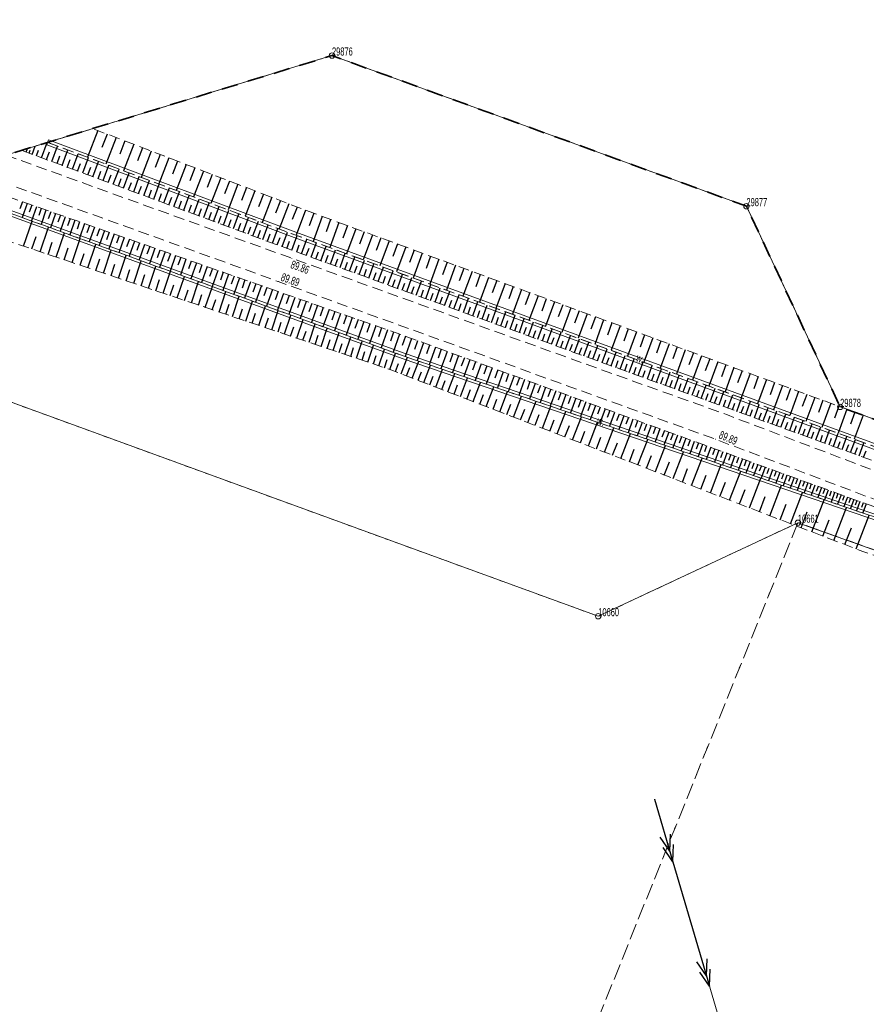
# Model space of a CAD drawing. Header units: metres. Extents: x 6524698 to 6533081, y 5883213 to 5896811.
# Tile 97 of 131: x 6526819 to 6526898, y 5894335 to 5894426. Entities that reach past the tile are written whole.
import ezdxf

# ---------------------------------------------------------------- set-up
doc = ezdxf.new("R2010")
doc.units = ezdxf.units.M
for name, pattern in [('mapa zasadnicza$0$1.0_0.5', [1.5, 1, -0.5]), ('mapa zasadnicza$0$1.5_1.0', [2.5, 1.5, -1]), ('mapa zasadnicza$0$219-500', [0]), ('mapa zasadnicza$0$egkk-500', [2, 1.5, -0.5]), ('mapa zasadnicza$0$egug-500', [1, 0.5, -0.5]), ('mapa zasadnicza$0$suep_sn_500', [0])]:
    doc.linetypes.add(name, pattern=pattern)
for name, color, linetype in [('mapa zasadnicza$0$000 Inne (niezydentyfikowane)', 7, 'Continuous'), ('mapa zasadnicza$0$202-punkt graniczny', 7, 'Continuous'), ('mapa zasadnicza$0$202-punkt graniczny-Atr103', 7, 'Continuous'), ('mapa zasadnicza$0$216-obręb ewidencyjny', 7, 'Continuous'), ('mapa zasadnicza$0$217-kontur klasyfikacyjny', 7, 'Continuous'), ('mapa zasadnicza$0$218-kontur użytku gruntowego', 7, 'Continuous'), ('mapa zasadnicza$0$219-działka ewidencyjna', 7, 'Continuous'), ('mapa zasadnicza$0$chodnik', 7, 'Continuous'), ('mapa zasadnicza$0$pikieta sztuczna', 7, 'Continuous'), ('mapa zasadnicza$0$pikieta sztuczna-Atr2', 7, 'Continuous'), ('mapa zasadnicza$0$przewód elektroenergetyczny średniego napięcia', 7, 'Continuous'), ('mapa zasadnicza$0$rów przydrożny (linia)', 7, 'Continuous'), ('mapa zasadnicza$0$rów przydrożny (linia)-Atr17', 7, 'Continuous'), ('mapa zasadnicza$0$skarpa nieumocniona', 7, 'Continuous')]:
    doc.layers.add(name, color=color, linetype=linetype)
doc.styles.add('mapa zasadnicza$0$STANDARD', font='Working1250', dxfattribs={"width": 0.75})

# ---------------------------------------------------------------- blocks, each defined once
blk = doc.blocks.new('mapa zasadnicza$0$202')
at = {"color": 0, "linetype": 'Continuous', "lineweight": 0}
blk.add_circle((0, 0), 0.25, dxfattribs=at)
blk = doc.blocks.new('mapa zasadnicza$0$PW01')
at = {"linetype": 'Continuous', "lineweight": 13}
h = blk.add_hatch(color=0, dxfattribs=at)
edge = h.paths.add_edge_path()
edge.add_arc((0, 0), 0.045, 0, 360)
blk = doc.blocks.new('mapa zasadnicza$0$SUEP2')
at = {"color": 0, "linetype": 'Continuous'}
for p, q in [((0, 0), (6.027, 0)), ((5.027, 0), (3.527, 0.5)), ((5.027, 0), (3.527, -0.5)), ((6.027, 0), (4.527, 0.5)), ((6.027, 0), (4.527, -0.5)), ((6.027, 0), (18.027, 0)), ((17.027, 0), (15.527, 0.5)), ((17.027, 0), (15.527, -0.5)), ((18.027, 0), (16.527, 0.5)), ((18.027, 0), (16.527, -0.5))]:
    blk.add_line(p, q, dxfattribs=at)

msp = doc.modelspace()

# ---------------------------------------------------------------- linework, layer by layer
at = {"layer": 'mapa zasadnicza$0$000 Inne (niezydentyfikowane)', "color": 7, "linetype": 'Continuous', "lineweight": 25, "flags": 128}
for points in [[(6526826.62, 5894416.24), (6526825.67, 5894413.77)], [(6526827.47, 5894415.91), (6526826.99, 5894414.68)], [(6526821.42, 5894413.72), (6526821.94, 5894415.14)], [(6526828.3, 5894415.6), (6526827.35, 5894413.14)], [(6526829.12, 5894415.28), (6526828.65, 5894414.06)], [(6526829.94, 5894414.97), (6526829, 5894412.52)], [(6526819.7, 5894414.36), (6526819.72, 5894414.41)], [(6526819.99, 5894414.25), (6526820.11, 5894414.58)], [(6526820.28, 5894414.15), (6526820.38, 5894414.42)], [(6526820.56, 5894414.04), (6526820.84, 5894414.8)], [(6526820.94, 5894413.9), (6526821.14, 5894414.43)], [(6526821.89, 5894413.55), (6526822.16, 5894414.27)], [(6526822.37, 5894413.37), (6526822.9, 5894414.8)], [(6526823.33, 5894413.02), (6526823.85, 5894414.45)], [(6526824.28, 5894412.67), (6526824.8, 5894414.09)], [(6526830.75, 5894414.65), (6526830.28, 5894413.44)], [(6526831.56, 5894414.34), (6526830.63, 5894411.91)], [(6526832.37, 5894414.03), (6526831.91, 5894412.82)], [(6526822.85, 5894413.19), (6526823.11, 5894413.91)], [(6526823.8, 5894412.84), (6526824.07, 5894413.56)], [(6526824.75, 5894412.49), (6526825.01, 5894413.2)], [(6526825.23, 5894412.32), (6526825.75, 5894413.74)], [(6526826.17, 5894411.97), (6526826.69, 5894413.39)], [(6526833.18, 5894413.72), (6526832.25, 5894411.31)], [(6526833.99, 5894413.41), (6526833.52, 5894412.21)], [(6526834.79, 5894413.1), (6526833.87, 5894410.7)], [(6526825.7, 5894412.14), (6526825.96, 5894412.85)], [(6526826.64, 5894411.79), (6526826.9, 5894412.5)], [(6526827.11, 5894411.62), (6526827.64, 5894413.03)], [(6526827.58, 5894411.45), (6526827.85, 5894412.15)], [(6526828.05, 5894411.27), (6526828.58, 5894412.68)], [(6526828.99, 5894410.93), (6526829.51, 5894412.33)], [(6526835.59, 5894412.79), (6526835.13, 5894411.6)], [(6526836.39, 5894412.49), (6526835.47, 5894410.1)], [(6526837.19, 5894412.18), (6526836.73, 5894410.99)], [(6526828.52, 5894411.1), (6526828.78, 5894411.8)], [(6526829.46, 5894410.75), (6526829.72, 5894411.45)], [(6526829.93, 5894410.58), (6526830.45, 5894411.98)], [(6526830.86, 5894410.24), (6526831.38, 5894411.63)], [(6526831.79, 5894409.89), (6526832.3, 5894411.29)], [(6526837.98, 5894411.88), (6526837.07, 5894409.5)], [(6526838.77, 5894411.57), (6526838.32, 5894410.39)], [(6526839.56, 5894411.27), (6526838.66, 5894408.91)], [(6526830.39, 5894410.41), (6526830.65, 5894411.11)], [(6526831.32, 5894410.06), (6526831.58, 5894410.76)], [(6526832.25, 5894409.72), (6526832.51, 5894410.42)], [(6526832.72, 5894409.55), (6526833.23, 5894410.94)], [(6526833.64, 5894409.21), (6526834.15, 5894410.59)], [(6526840.35, 5894410.97), (6526839.9, 5894409.79)], [(6526841.13, 5894410.67), (6526840.23, 5894408.32)], [(6526841.92, 5894410.37), (6526841.47, 5894409.2)], [(6526819.65, 5894409.66), (6526819.42, 5894409.01)], [(6526820.09, 5894409.51), (6526819.63, 5894408.2)], [(6526833.18, 5894409.38), (6526833.44, 5894410.07)], [(6526834.1, 5894409.04), (6526834.36, 5894409.73)], [(6526834.56, 5894408.87), (6526835.07, 5894410.25)], [(6526835.48, 5894408.53), (6526835.99, 5894409.91)], [(6526836.4, 5894408.19), (6526836.91, 5894409.56)], [(6526842.7, 5894410.07), (6526841.8, 5894407.73)], [(6526843.48, 5894409.77), (6526843.03, 5894408.6)], [(6526844.25, 5894409.47), (6526843.36, 5894407.15)], [(6526820.52, 5894409.35), (6526820.29, 5894408.7)], [(6526820.95, 5894409.2), (6526820.49, 5894407.89)], [(6526821.39, 5894409.05), (6526821.16, 5894408.39)], [(6526821.83, 5894408.89), (6526821.37, 5894407.57)], [(6526822.27, 5894408.74), (6526822.04, 5894408.07)], [(6526822.71, 5894408.58), (6526822.24, 5894407.25)], [(6526835.02, 5894408.7), (6526835.28, 5894409.39)], [(6526835.94, 5894408.36), (6526836.2, 5894409.05)], [(6526836.86, 5894408.02), (6526837.11, 5894408.71)], [(6526837.32, 5894407.85), (6526837.82, 5894409.22)], [(6526838.23, 5894407.51), (6526838.73, 5894408.88)], [(6526839.14, 5894407.18), (6526839.64, 5894408.54)], [(6526845.03, 5894409.17), (6526844.58, 5894408.02)], [(6526845.8, 5894408.88), (6526844.95, 5894406.56)], [(6526846.57, 5894408.6), (6526846.15, 5894407.43)], [(6526819.76, 5894405.56), (6526820.54, 5894407.87)], [(6526823.16, 5894408.43), (6526822.92, 5894407.76)], [(6526823.6, 5894408.27), (6526823.13, 5894406.93)], [(6526824.05, 5894408.11), (6526823.81, 5894407.44)], [(6526824.49, 5894407.96), (6526824.02, 5894406.61)], [(6526824.94, 5894407.8), (6526824.71, 5894407.12)], [(6526825.4, 5894407.64), (6526824.92, 5894406.28)], [(6526837.77, 5894407.68), (6526838.02, 5894408.37)], [(6526838.68, 5894407.35), (6526838.93, 5894408.03)], [(6526839.59, 5894407.01), (6526839.84, 5894407.69)], [(6526840.04, 5894406.84), (6526840.55, 5894408.2)], [(6526840.95, 5894406.51), (6526841.45, 5894407.87)], [(6526847.35, 5894408.31), (6526846.5, 5894405.99)], [(6526848.12, 5894408.03), (6526847.7, 5894406.87)], [(6526848.89, 5894407.74), (6526848.04, 5894405.43)], [(6526821.28, 5894405.04), (6526822.05, 5894407.32)], [(6526822.78, 5894404.54), (6526823.53, 5894406.78)], [(6526825.85, 5894407.48), (6526825.61, 5894406.8)], [(6526826.3, 5894407.32), (6526825.82, 5894405.95)], [(6526826.76, 5894407.16), (6526826.52, 5894406.47)], [(6526827.22, 5894407), (6526826.73, 5894405.62)], [(6526827.68, 5894406.84), (6526827.43, 5894406.15)], [(6526840.5, 5894406.68), (6526840.75, 5894407.35)], [(6526841.4, 5894406.34), (6526841.65, 5894407.02)], [(6526841.85, 5894406.18), (6526842.35, 5894407.53)], [(6526842.75, 5894405.84), (6526843.25, 5894407.19)], [(6526843.65, 5894405.51), (6526844.14, 5894406.86)], [(6526849.67, 5894407.46), (6526849.24, 5894406.3)], [(6526850.44, 5894407.17), (6526849.59, 5894404.86)], [(6526851.21, 5894406.89), (6526850.78, 5894405.74)], [(6526820.52, 5894405.3), (6526820.91, 5894406.45)], [(6526822.03, 5894404.79), (6526822.41, 5894405.92)], [(6526824.25, 5894404.04), (6526825, 5894406.25)], [(6526828.14, 5894406.68), (6526827.65, 5894405.29)], [(6526828.6, 5894406.52), (6526828.35, 5894405.82)], [(6526829.06, 5894406.35), (6526828.57, 5894404.95)], [(6526829.53, 5894406.19), (6526829.28, 5894405.49)], [(6526830, 5894406.03), (6526829.5, 5894404.62)], [(6526830.47, 5894405.86), (6526830.22, 5894405.15)], [(6526842.3, 5894406.01), (6526842.55, 5894406.68)], [(6526843.2, 5894405.68), (6526843.45, 5894406.35)], [(6526844.09, 5894405.35), (6526844.34, 5894406.02)], [(6526844.54, 5894405.18), (6526845.03, 5894406.53)], [(6526845.44, 5894404.86), (6526845.92, 5894406.2)], [(6526846.33, 5894404.54), (6526846.81, 5894405.88)], [(6526851.98, 5894406.61), (6526851.13, 5894404.3)], [(6526852.75, 5894406.32), (6526852.33, 5894405.17)], [(6526853.52, 5894406.04), (6526852.67, 5894403.73)], [(6526823.52, 5894404.29), (6526823.89, 5894405.4)], [(6526824.98, 5894403.8), (6526825.35, 5894404.89)], [(6526825.7, 5894403.55), (6526826.44, 5894405.73)], [(6526827.13, 5894403.07), (6526827.86, 5894405.21)], [(6526830.94, 5894405.7), (6526830.44, 5894404.28)], [(6526831.41, 5894405.53), (6526831.16, 5894404.82)], [(6526831.88, 5894405.36), (6526831.38, 5894403.93)], [(6526832.36, 5894405.2), (6526832.11, 5894404.48)], [(6526832.84, 5894405.03), (6526832.33, 5894403.59)], [(6526844.99, 5894405.02), (6526845.23, 5894405.69)], [(6526845.88, 5894404.7), (6526846.13, 5894405.37)], [(6526846.77, 5894404.37), (6526847.02, 5894405.04)], [(6526847.22, 5894404.21), (6526847.7, 5894405.55)], [(6526848.11, 5894403.89), (6526848.59, 5894405.23)], [(6526849, 5894403.57), (6526849.48, 5894404.9)], [(6526854.29, 5894405.76), (6526853.87, 5894404.61)], [(6526855.06, 5894405.48), (6526854.21, 5894403.17)], [(6526855.83, 5894405.19), (6526855.4, 5894404.04)], [(6526856.59, 5894404.91), (6526855.75, 5894402.61)], [(6526826.42, 5894403.31), (6526826.79, 5894404.39)], [(6526828.54, 5894402.6), (6526829.25, 5894404.71)], [(6526829.93, 5894402.13), (6526830.63, 5894404.21)], [(6526833.32, 5894404.86), (6526833.06, 5894404.14)], [(6526833.8, 5894404.69), (6526833.29, 5894403.24)], [(6526834.28, 5894404.52), (6526834.02, 5894403.79)], [(6526834.76, 5894404.35), (6526834.25, 5894402.89)], [(6526835.25, 5894404.18), (6526834.99, 5894403.45)], [(6526835.74, 5894404.01), (6526835.22, 5894402.54)], [(6526847.66, 5894404.05), (6526847.91, 5894404.72)], [(6526848.55, 5894403.73), (6526848.79, 5894404.4)], [(6526849.44, 5894403.41), (6526849.68, 5894404.07)], [(6526849.88, 5894403.25), (6526850.36, 5894404.58)], [(6526850.77, 5894402.93), (6526851.25, 5894404.26)], [(6526857.36, 5894404.63), (6526856.94, 5894403.48)], [(6526858.13, 5894404.35), (6526857.28, 5894402.05)], [(6526858.89, 5894404.07), (6526858.47, 5894402.92)], [(6526827.84, 5894402.83), (6526828.2, 5894403.9)], [(6526829.24, 5894402.36), (6526829.59, 5894403.41)], [(6526831.29, 5894401.67), (6526831.98, 5894403.72)], [(6526832.64, 5894401.22), (6526833.32, 5894403.23)], [(6526836.23, 5894403.84), (6526835.97, 5894403.1)], [(6526836.72, 5894403.67), (6526836.2, 5894402.19)], [(6526837.21, 5894403.49), (6526836.95, 5894402.75)], [(6526837.71, 5894403.32), (6526837.18, 5894401.83)], [(6526838.2, 5894403.14), (6526837.94, 5894402.4)], [(6526850.33, 5894403.09), (6526850.57, 5894403.75)], [(6526851.21, 5894402.77), (6526851.45, 5894403.43)], [(6526851.65, 5894402.61), (6526852.13, 5894403.93)], [(6526852.09, 5894402.45), (6526852.33, 5894403.11)], [(6526852.53, 5894402.29), (6526853.01, 5894403.61)], [(6526853.41, 5894401.97), (6526853.89, 5894403.29)], [(6526859.66, 5894403.79), (6526858.82, 5894401.49)], [(6526860.42, 5894403.5), (6526860, 5894402.36)], [(6526861.19, 5894403.22), (6526860.35, 5894400.93)], [(6526830.61, 5894401.9), (6526830.96, 5894402.93)], [(6526831.97, 5894401.44), (6526832.31, 5894402.46)], [(6526833.96, 5894400.77), (6526834.63, 5894402.75)], [(6526835.27, 5894400.33), (6526835.93, 5894402.28)], [(6526838.7, 5894402.97), (6526838.17, 5894401.47)], [(6526839.2, 5894402.79), (6526838.94, 5894402.04)], [(6526839.7, 5894402.62), (6526839.17, 5894401.11)], [(6526840.21, 5894402.44), (6526839.94, 5894401.68)], [(6526840.71, 5894402.26), (6526840.18, 5894400.74)], [(6526852.97, 5894402.13), (6526853.21, 5894402.79)], [(6526853.85, 5894401.81), (6526854.09, 5894402.47)], [(6526854.29, 5894401.65), (6526854.77, 5894402.97)], [(6526854.73, 5894401.49), (6526854.97, 5894402.15)], [(6526855.17, 5894401.34), (6526855.64, 5894402.65)], [(6526856.04, 5894401.02), (6526856.52, 5894402.33)], [(6526861.95, 5894402.94), (6526861.53, 5894401.8)], [(6526862.72, 5894402.66), (6526861.88, 5894400.37)], [(6526863.48, 5894402.38), (6526863.06, 5894401.24)], [(6526833.3, 5894400.99), (6526833.64, 5894401.99)], [(6526834.62, 5894400.55), (6526834.95, 5894401.53)], [(6526836.55, 5894399.9), (6526837.2, 5894401.82)], [(6526837.82, 5894399.47), (6526838.45, 5894401.37)], [(6526841.22, 5894402.09), (6526840.95, 5894401.32)], [(6526841.73, 5894401.91), (6526841.19, 5894400.37)], [(6526842.24, 5894401.73), (6526841.97, 5894400.96)], [(6526842.75, 5894401.55), (6526842.21, 5894400)], [(6526843.27, 5894401.37), (6526842.99, 5894400.59)], [(6526855.6, 5894401.18), (6526855.84, 5894401.83)], [(6526856.48, 5894400.86), (6526856.71, 5894401.52)], [(6526856.91, 5894400.7), (6526857.39, 5894402.01)], [(6526857.79, 5894400.39), (6526858.26, 5894401.69)], [(6526858.66, 5894400.07), (6526859.13, 5894401.38)], [(6526864.24, 5894402.1), (6526863.4, 5894399.81)], [(6526865, 5894401.82), (6526864.58, 5894400.68)], [(6526865.77, 5894401.54), (6526864.93, 5894399.26)], [(6526866.53, 5894401.26), (6526866.11, 5894400.12)], [(6526835.91, 5894400.11), (6526836.24, 5894401.08)], [(6526837.19, 5894399.68), (6526837.51, 5894400.64)], [(6526839.06, 5894399.05), (6526839.69, 5894400.92)], [(6526840.29, 5894398.64), (6526840.9, 5894400.48)], [(6526843.78, 5894401.19), (6526843.23, 5894399.63)], [(6526844.3, 5894401), (6526844.03, 5894400.22)], [(6526844.82, 5894400.82), (6526844.27, 5894399.25)], [(6526845.34, 5894400.64), (6526845.06, 5894399.85)], [(6526845.86, 5894400.45), (6526845.31, 5894398.88)], [(6526857.35, 5894400.54), (6526857.59, 5894401.2)], [(6526858.22, 5894400.23), (6526858.46, 5894400.88)], [(6526859.09, 5894399.91), (6526859.33, 5894400.57)], [(6526859.52, 5894399.76), (6526860, 5894401.06)], [(6526860.39, 5894399.44), (6526860.86, 5894400.74)], [(6526861.26, 5894399.13), (6526861.72, 5894400.43)], [(6526867.29, 5894400.98), (6526866.45, 5894398.7)], [(6526868.05, 5894400.7), (6526867.63, 5894399.56)], [(6526868.81, 5894400.42), (6526867.97, 5894398.15)], [(6526838.44, 5894399.26), (6526838.76, 5894400.2)], [(6526839.68, 5894398.85), (6526839.99, 5894399.77)], [(6526841.49, 5894398.23), (6526842.1, 5894400.04)], [(6526842.68, 5894397.83), (6526843.28, 5894399.61)], [(6526846.39, 5894400.27), (6526846.11, 5894399.48)], [(6526846.92, 5894400.09), (6526846.36, 5894398.5)], [(6526847.45, 5894399.9), (6526847.17, 5894399.1)], [(6526847.98, 5894399.71), (6526847.42, 5894398.11)], [(6526848.51, 5894399.53), (6526848.23, 5894398.72)], [(6526859.96, 5894399.6), (6526860.19, 5894400.25)], [(6526860.82, 5894399.29), (6526861.06, 5894399.94)], [(6526861.69, 5894398.97), (6526861.92, 5894399.62)], [(6526862.12, 5894398.82), (6526862.59, 5894400.11)], [(6526862.98, 5894398.51), (6526863.45, 5894399.8)], [(6526863.84, 5894398.19), (6526864.31, 5894399.48)], [(6526869.57, 5894400.14), (6526869.15, 5894399.01)], [(6526870.33, 5894399.86), (6526869.49, 5894397.59)], [(6526871.08, 5894399.59), (6526870.67, 5894398.45)], [(6526840.89, 5894398.44), (6526841.2, 5894399.35)], [(6526842.09, 5894398.03), (6526842.39, 5894398.93)], [(6526843.27, 5894397.63), (6526843.57, 5894398.52)], [(6526843.85, 5894397.44), (6526844.44, 5894399.19)], [(6526845, 5894397.05), (6526845.59, 5894398.78)], [(6526849.05, 5894399.34), (6526848.48, 5894397.73)], [(6526849.58, 5894399.15), (6526849.3, 5894398.34)], [(6526850.12, 5894398.96), (6526849.55, 5894397.34)], [(6526850.66, 5894398.77), (6526850.37, 5894397.96)], [(6526851.2, 5894398.58), (6526850.63, 5894396.95)], [(6526862.55, 5894398.66), (6526862.78, 5894399.31)], [(6526863.41, 5894398.35), (6526863.64, 5894398.99)], [(6526864.27, 5894398.04), (6526864.5, 5894398.68)], [(6526864.7, 5894397.88), (6526865.17, 5894399.17)], [(6526865.56, 5894397.57), (6526866.02, 5894398.86)], [(6526866.41, 5894397.26), (6526866.88, 5894398.55)], [(6526871.84, 5894399.31), (6526871.01, 5894397.04)], [(6526872.6, 5894399.03), (6526872.18, 5894397.89)], [(6526873.35, 5894398.75), (6526872.52, 5894396.48)], [(6526844.43, 5894397.24), (6526844.72, 5894398.11)], [(6526845.57, 5894396.86), (6526845.86, 5894397.71)], [(6526846.14, 5894396.67), (6526846.71, 5894398.37)], [(6526847.26, 5894396.29), (6526847.82, 5894397.97)], [(6526851.75, 5894398.39), (6526851.46, 5894397.57)], [(6526852.29, 5894398.2), (6526851.72, 5894396.55)], [(6526852.84, 5894398), (6526852.55, 5894397.18)], [(6526853.39, 5894397.81), (6526852.81, 5894396.15)], [(6526853.94, 5894397.62), (6526853.65, 5894396.79)], [(6526865.13, 5894397.73), (6526865.36, 5894398.37)], [(6526865.98, 5894397.42), (6526866.22, 5894398.06)], [(6526866.84, 5894397.11), (6526867.07, 5894397.75)], [(6526867.27, 5894396.95), (6526867.73, 5894398.23)], [(6526868.12, 5894396.64), (6526868.58, 5894397.92)], [(6526868.97, 5894396.34), (6526869.43, 5894397.61)], [(6526874.11, 5894398.47), (6526873.69, 5894397.34)], [(6526874.87, 5894398.2), (6526874.03, 5894395.93)], [(6526875.62, 5894397.92), (6526875.21, 5894396.79)], [(6526876.38, 5894397.64), (6526875.54, 5894395.38)], [(6526846.7, 5894396.48), (6526846.98, 5894397.32)], [(6526847.81, 5894396.11), (6526848.09, 5894396.94)], [(6526848.36, 5894395.92), (6526848.91, 5894397.57)], [(6526849.44, 5894395.56), (6526849.99, 5894397.18)], [(6526850.51, 5894395.2), (6526851.05, 5894396.79)], [(6526854.5, 5894397.42), (6526853.91, 5894395.75)], [(6526855.05, 5894397.23), (6526854.75, 5894396.39)], [(6526855.61, 5894397.02), (6526855, 5894395.36)], [(6526856.16, 5894396.82), (6526855.86, 5894396)], [(6526867.69, 5894396.8), (6526867.92, 5894397.44)], [(6526868.54, 5894396.49), (6526868.77, 5894397.13)], [(6526869.39, 5894396.18), (6526869.62, 5894396.82)], [(6526869.82, 5894396.03), (6526870.28, 5894397.3)], [(6526870.67, 5894395.72), (6526871.13, 5894396.99)], [(6526871.51, 5894395.42), (6526871.97, 5894396.68)], [(6526877.13, 5894397.36), (6526876.71, 5894396.23)], [(6526877.88, 5894397.09), (6526877.05, 5894394.83)], [(6526878.64, 5894396.81), (6526878.22, 5894395.68)], [(6526848.9, 5894395.74), (6526849.18, 5894396.55)], [(6526849.98, 5894395.37), (6526850.25, 5894396.18)], [(6526851.03, 5894395.02), (6526851.3, 5894395.81)], [(6526851.56, 5894394.84), (6526852.09, 5894396.42)], [(6526852.59, 5894394.49), (6526853.11, 5894396.04)], [(6526856.72, 5894396.62), (6526856.12, 5894394.98)], [(6526857.26, 5894396.42), (6526856.97, 5894395.61)], [(6526857.81, 5894396.22), (6526857.22, 5894394.6)], [(6526858.35, 5894396.03), (6526858.06, 5894395.22)], [(6526858.89, 5894395.83), (6526858.31, 5894394.23)], [(6526870.24, 5894395.88), (6526870.47, 5894396.51)], [(6526871.09, 5894395.57), (6526871.32, 5894396.2)], [(6526871.93, 5894395.26), (6526872.16, 5894395.9)], [(6526872.36, 5894395.11), (6526872.81, 5894396.38)], [(6526873.2, 5894394.8), (6526873.66, 5894396.07)], [(6526879.39, 5894396.53), (6526878.56, 5894394.28)], [(6526880.14, 5894396.26), (6526879.73, 5894395.13)], [(6526880.89, 5894395.98), (6526880.07, 5894393.73)], [(6526852.08, 5894394.67), (6526852.34, 5894395.45)], [(6526853.1, 5894394.32), (6526853.36, 5894395.09)], [(6526853.61, 5894394.15), (6526854.13, 5894395.67)], [(6526854.63, 5894393.76), (6526855.22, 5894395.29)], [(6526855.67, 5894393.36), (6526856.27, 5894394.93)], [(6526859.42, 5894395.64), (6526859.13, 5894394.84)], [(6526859.95, 5894395.44), (6526859.38, 5894393.87)], [(6526860.48, 5894395.25), (6526860.19, 5894394.47)], [(6526861, 5894395.06), (6526860.44, 5894393.5)], [(6526861.52, 5894394.87), (6526861.24, 5894394.1)], [(6526872.78, 5894394.96), (6526873.01, 5894395.59)], [(6526873.62, 5894394.65), (6526873.85, 5894395.28)], [(6526874.04, 5894394.5), (6526874.5, 5894395.76)], [(6526874.46, 5894394.35), (6526874.69, 5894394.98)], [(6526874.88, 5894394.2), (6526875.34, 5894395.45)], [(6526875.72, 5894393.89), (6526876.17, 5894395.15)], [(6526881.64, 5894395.7), (6526881.23, 5894394.58)], [(6526882.4, 5894395.43), (6526881.57, 5894393.18)], [(6526883.15, 5894395.15), (6526882.73, 5894394.03)], [(6526883.9, 5894394.88), (6526883.07, 5894392.63)], [(6526854.12, 5894393.96), (6526854.41, 5894394.71)], [(6526855.15, 5894393.56), (6526855.45, 5894394.34)], [(6526856.2, 5894393.16), (6526856.51, 5894393.95)], [(6526856.74, 5894392.95), (6526857.36, 5894394.56)], [(6526857.84, 5894392.53), (6526858.47, 5894394.18)], [(6526862.04, 5894394.68), (6526861.48, 5894393.15)], [(6526862.55, 5894394.5), (6526862.28, 5894393.73)], [(6526863.06, 5894394.31), (6526862.51, 5894392.79)], [(6526863.57, 5894394.13), (6526863.3, 5894393.37)], [(6526875.3, 5894394.04), (6526875.53, 5894394.67)], [(6526876.14, 5894393.74), (6526876.36, 5894394.37)], [(6526876.55, 5894393.59), (6526877.01, 5894394.84)], [(6526876.97, 5894393.44), (6526877.2, 5894394.06)], [(6526877.39, 5894393.29), (6526877.84, 5894394.54)], [(6526878.22, 5894392.98), (6526878.68, 5894394.23)], [(6526884.64, 5894394.6), (6526884.23, 5894393.48)], [(6526885.39, 5894394.33), (6526884.57, 5894392.08)], [(6526886.14, 5894394.05), (6526885.73, 5894392.93)], [(6526857.28, 5894392.74), (6526857.6, 5894393.55)], [(6526858.39, 5894392.31), (6526858.72, 5894393.15)], [(6526858.96, 5894392.1), (6526859.61, 5894393.79)], [(6526860.11, 5894391.65), (6526860.78, 5894393.39)], [(6526864.07, 5894393.94), (6526863.53, 5894392.45)], [(6526864.57, 5894393.76), (6526864.3, 5894393.02)], [(6526865.07, 5894393.58), (6526864.53, 5894392.1)], [(6526865.56, 5894393.4), (6526865.3, 5894392.67)], [(6526866.05, 5894393.22), (6526865.52, 5894391.76)], [(6526866.54, 5894393.04), (6526866.28, 5894392.32)], [(6526877.81, 5894393.14), (6526878.03, 5894393.76)], [(6526878.64, 5894392.83), (6526878.86, 5894393.46)], [(6526879.05, 5894392.68), (6526879.51, 5894393.93)], [(6526879.47, 5894392.53), (6526879.7, 5894393.16)], [(6526879.88, 5894392.38), (6526880.34, 5894393.63)], [(6526880.71, 5894392.08), (6526881.16, 5894393.33)], [(6526886.89, 5894393.78), (6526886.06, 5894391.53)], [(6526887.64, 5894393.5), (6526887.22, 5894392.38)], [(6526888.38, 5894393.23), (6526887.56, 5894390.99)], [(6526859.53, 5894391.88), (6526859.86, 5894392.73)], [(6526860.7, 5894391.43), (6526861.04, 5894392.3)], [(6526861.3, 5894391.2), (6526861.98, 5894392.97)], [(6526862.51, 5894390.73), (6526863.21, 5894392.55)], [(6526867.03, 5894392.87), (6526866.5, 5894391.43)], [(6526867.51, 5894392.69), (6526867.25, 5894391.98)], [(6526867.98, 5894392.52), (6526867.47, 5894391.1)], [(6526868.46, 5894392.35), (6526868.2, 5894391.64)], [(6526868.93, 5894392.18), (6526868.42, 5894390.77)], [(6526880.3, 5894392.23), (6526880.52, 5894392.85)], [(6526881.13, 5894391.93), (6526881.35, 5894392.55)], [(6526881.54, 5894391.78), (6526881.99, 5894393.02)], [(6526881.95, 5894391.63), (6526882.18, 5894392.25)], [(6526882.37, 5894391.48), (6526882.82, 5894392.72)], [(6526883.19, 5894391.18), (6526883.64, 5894392.42)], [(6526889.13, 5894392.95), (6526888.72, 5894391.83)], [(6526889.87, 5894392.68), (6526889.05, 5894390.44)], [(6526890.62, 5894392.4), (6526890.21, 5894391.29)], [(6526891.36, 5894392.13), (6526890.54, 5894389.9)], [(6526861.9, 5894390.96), (6526862.25, 5894391.86)], [(6526863.13, 5894390.49), (6526863.49, 5894391.42)], [(6526863.76, 5894390.25), (6526864.48, 5894392.12)], [(6526865.03, 5894389.76), (6526865.77, 5894391.68)], [(6526866.34, 5894389.25), (6526867.1, 5894391.22)], [(6526869.4, 5894392), (6526869.14, 5894391.31)], [(6526869.86, 5894391.84), (6526869.36, 5894390.45)], [(6526870.32, 5894391.67), (6526870.07, 5894390.98)], [(6526870.78, 5894391.5), (6526870.29, 5894390.14)], [(6526871.24, 5894391.33), (6526870.99, 5894390.66)], [(6526882.78, 5894391.33), (6526883, 5894391.95)], [(6526883.6, 5894391.04), (6526883.83, 5894391.65)], [(6526884.01, 5894390.89), (6526884.46, 5894392.12)], [(6526884.42, 5894390.74), (6526884.65, 5894391.35)], [(6526884.83, 5894390.59), (6526885.28, 5894391.82)], [(6526885.65, 5894390.29), (6526886.1, 5894391.52)], [(6526886.47, 5894390), (6526886.92, 5894391.22)], [(6526892.11, 5894391.86), (6526891.7, 5894390.74)], [(6526892.85, 5894391.58), (6526892.03, 5894389.35)], [(6526893.6, 5894391.31), (6526893.19, 5894390.2)], [(6526864.39, 5894390.01), (6526864.76, 5894390.95)], [(6526865.68, 5894389.51), (6526866.06, 5894390.48)], [(6526867.69, 5894388.74), (6526868.47, 5894390.76)], [(6526871.69, 5894391.17), (6526871.2, 5894389.82)], [(6526872.14, 5894391.01), (6526871.9, 5894390.34)], [(6526872.59, 5894390.84), (6526872.11, 5894389.51)], [(6526873.03, 5894390.68), (6526872.79, 5894390.02)], [(6526873.48, 5894390.52), (6526873, 5894389.21)], [(6526873.91, 5894390.36), (6526873.68, 5894389.71)], [(6526885.24, 5894390.44), (6526885.47, 5894391.06)], [(6526886.06, 5894390.14), (6526886.29, 5894390.76)], [(6526886.88, 5894389.85), (6526887.1, 5894390.46)], [(6526887.29, 5894389.7), (6526887.73, 5894390.93)], [(6526888.1, 5894389.41), (6526888.55, 5894390.63)], [(6526888.92, 5894389.11), (6526889.36, 5894390.33)], [(6526894.34, 5894391.04), (6526893.52, 5894388.81)], [(6526895.08, 5894390.76), (6526894.67, 5894389.65)], [(6526895.82, 5894390.49), (6526895.01, 5894388.27)], [(6526867.01, 5894389), (6526867.4, 5894389.99)], [(6526868.37, 5894388.47), (6526868.77, 5894389.5)], [(6526869.07, 5894388.21), (6526869.87, 5894390.28)], [(6526870.48, 5894387.66), (6526871.3, 5894389.79)], [(6526874.35, 5894390.2), (6526873.88, 5894388.91)], [(6526874.78, 5894390.04), (6526874.55, 5894389.4)], [(6526875.21, 5894389.89), (6526874.75, 5894388.61)], [(6526875.64, 5894389.73), (6526875.41, 5894389.1)], [(6526876.06, 5894389.58), (6526875.6, 5894388.32)], [(6526876.49, 5894389.43), (6526876.26, 5894388.8)], [(6526887.7, 5894389.55), (6526887.92, 5894390.16)], [(6526888.51, 5894389.26), (6526888.73, 5894389.87)], [(6526889.32, 5894388.96), (6526889.54, 5894389.57)], [(6526889.73, 5894388.82), (6526890.17, 5894390.03)], [(6526890.54, 5894388.52), (6526890.98, 5894389.74)], [(6526891.35, 5894388.23), (6526891.79, 5894389.44)], [(6526896.56, 5894390.22), (6526896.16, 5894389.11)], [(6526897.31, 5894389.95), (6526896.49, 5894387.73)], [(6526869.77, 5894387.93), (6526870.18, 5894388.98)], [(6526871.94, 5894387.1), (6526872.78, 5894389.28)], [(6526873.43, 5894386.53), (6526874.29, 5894388.77)], [(6526876.9, 5894389.27), (6526876.45, 5894388.03)], [(6526877.32, 5894389.12), (6526877.09, 5894388.5)], [(6526877.73, 5894388.97), (6526877.29, 5894387.74)], [(6526878.14, 5894388.82), (6526877.92, 5894388.21)], [(6526878.55, 5894388.67), (6526878.11, 5894387.46)], [(6526878.96, 5894388.53), (6526878.74, 5894387.92)], [(6526890.13, 5894388.67), (6526890.36, 5894389.28)], [(6526890.94, 5894388.38), (6526891.16, 5894388.98)], [(6526891.75, 5894388.08), (6526891.97, 5894388.69)], [(6526892.16, 5894387.94), (6526892.6, 5894389.15)], [(6526892.96, 5894387.65), (6526893.4, 5894388.85)], [(6526893.77, 5894387.35), (6526894.2, 5894388.56)], [(6526871.21, 5894387.38), (6526871.62, 5894388.46)], [(6526872.68, 5894386.82), (6526873.1, 5894387.92)], [(6526874.95, 5894385.94), (6526875.84, 5894388.24)], [(6526876.52, 5894385.34), (6526877.43, 5894387.69)], [(6526879.36, 5894388.38), (6526878.92, 5894387.18)], [(6526879.76, 5894388.23), (6526879.54, 5894387.64)], [(6526880.16, 5894388.09), (6526879.73, 5894386.91)], [(6526880.55, 5894387.95), (6526880.34, 5894387.36)], [(6526880.94, 5894387.8), (6526880.52, 5894386.64)], [(6526881.33, 5894387.66), (6526881.12, 5894387.08)], [(6526892.56, 5894387.79), (6526892.78, 5894388.4)], [(6526893.37, 5894387.5), (6526893.58, 5894388.1)], [(6526894.17, 5894387.21), (6526894.39, 5894387.81)], [(6526894.57, 5894387.06), (6526895.01, 5894388.27)], [(6526895.37, 5894386.77), (6526895.81, 5894387.98)], [(6526896.17, 5894386.48), (6526896.61, 5894387.68)], [(6526874.18, 5894386.24), (6526874.62, 5894387.37)], [(6526875.73, 5894385.64), (6526876.18, 5894386.8)], [(6526878.13, 5894384.72), (6526879.06, 5894387.14)], [(6526881.72, 5894387.52), (6526881.3, 5894386.37)], [(6526882.1, 5894387.38), (6526881.9, 5894386.81)], [(6526882.49, 5894387.24), (6526882.07, 5894386.11)], [(6526882.86, 5894387.1), (6526882.66, 5894386.54)], [(6526883.24, 5894386.97), (6526882.83, 5894385.85)], [(6526883.62, 5894386.83), (6526883.41, 5894386.27)], [(6526883.99, 5894386.69), (6526883.59, 5894385.59)], [(6526894.97, 5894386.92), (6526895.19, 5894387.52)], [(6526895.77, 5894386.63), (6526895.99, 5894387.23)], [(6526896.57, 5894386.34), (6526896.79, 5894386.94)], [(6526896.97, 5894386.19), (6526897.4, 5894387.39)], [(6526877.32, 5894385.03), (6526877.78, 5894386.22)], [(6526879.78, 5894384.08), (6526880.73, 5894386.56)], [(6526881.47, 5894383.43), (6526882.45, 5894385.98)], [(6526884.36, 5894386.56), (6526884.16, 5894386.01)], [(6526884.72, 5894386.43), (6526884.33, 5894385.33)], [(6526885.09, 5894386.29), (6526884.89, 5894385.75)], [(6526885.45, 5894386.16), (6526885.06, 5894385.08)], [(6526885.81, 5894386.03), (6526885.62, 5894385.5)], [(6526886.17, 5894385.9), (6526885.78, 5894384.84)], [(6526886.52, 5894385.77), (6526886.33, 5894385.24)], [(6526897.37, 5894386.05), (6526897.59, 5894386.65)], [(6526878.95, 5894384.4), (6526879.42, 5894385.63)], [(6526880.62, 5894383.76), (6526881.1, 5894385.02)], [(6526883.21, 5894382.76), (6526884.21, 5894385.37)], [(6526886.88, 5894385.64), (6526886.5, 5894384.59)], [(6526887.23, 5894385.51), (6526887.04, 5894384.99)], [(6526887.58, 5894385.39), (6526887.2, 5894384.35)], [(6526887.92, 5894385.26), (6526887.73, 5894384.75)], [(6526888.27, 5894385.14), (6526887.89, 5894384.11)], [(6526888.61, 5894385.01), (6526888.42, 5894384.51)], [(6526888.95, 5894384.89), (6526888.58, 5894383.88)], [(6526882.33, 5894383.1), (6526882.83, 5894384.39)], [(6526884.99, 5894382.08), (6526886.02, 5894384.76)], [(6526886.82, 5894381.37), (6526887.87, 5894384.12)], [(6526889.28, 5894384.77), (6526889.1, 5894384.27)], [(6526889.62, 5894384.64), (6526889.26, 5894383.65)], [(6526889.95, 5894384.52), (6526889.77, 5894384.03)], [(6526890.28, 5894384.4), (6526889.92, 5894383.42)], [(6526890.61, 5894384.28), (6526890.43, 5894383.8)], [(6526890.94, 5894384.17), (6526890.58, 5894383.2)], [(6526891.26, 5894384.05), (6526891.08, 5894383.57)], [(6526884.09, 5894382.42), (6526884.6, 5894383.74)], [(6526885.9, 5894381.73), (6526886.42, 5894383.08)], [(6526888.69, 5894380.65), (6526889.78, 5894383.47)], [(6526891.58, 5894383.93), (6526891.23, 5894382.97)], [(6526891.9, 5894383.81), (6526891.73, 5894383.34)], [(6526892.22, 5894383.7), (6526891.87, 5894382.75)], [(6526892.53, 5894383.58), (6526892.36, 5894383.11)], [(6526892.85, 5894383.47), (6526892.51, 5894382.54)], [(6526893.16, 5894383.36), (6526892.99, 5894382.89)], [(6526893.47, 5894383.24), (6526893.13, 5894382.32)], [(6526893.78, 5894383.13), (6526893.61, 5894382.67)], [(6526887.75, 5894381.02), (6526888.28, 5894382.41)], [(6526890.62, 5894379.91), (6526891.73, 5894382.8)], [(6526892.59, 5894379.15), (6526893.73, 5894382.12)], [(6526894.08, 5894383.02), (6526893.75, 5894382.11)], [(6526894.38, 5894382.91), (6526894.22, 5894382.46)], [(6526894.69, 5894382.8), (6526894.36, 5894381.9)], [(6526894.99, 5894382.69), (6526894.82, 5894382.25)], [(6526895.28, 5894382.58), (6526894.96, 5894381.7)], [(6526895.58, 5894382.48), (6526895.42, 5894382.04)], [(6526895.87, 5894382.37), (6526895.55, 5894381.5)], [(6526896.16, 5894382.26), (6526896.01, 5894381.83)], [(6526896.45, 5894382.16), (6526896.14, 5894381.3)], [(6526889.65, 5894380.28), (6526890.2, 5894381.71)], [(6526894.61, 5894378.37), (6526895.78, 5894381.42)], [(6526896.74, 5894382.05), (6526896.58, 5894381.62)], [(6526897.03, 5894381.95), (6526896.72, 5894381.1)], [(6526897.31, 5894381.84), (6526897.16, 5894381.42)], [(6526897.59, 5894381.74), (6526897.29, 5894380.9)], [(6526891.6, 5894379.54), (6526892.16, 5894381)], [(6526896.69, 5894377.58), (6526897.89, 5894380.7)], [(6526893.6, 5894378.77), (6526894.17, 5894380.27)], [(6526895.64, 5894377.98), (6526896.24, 5894379.52)]]:
    msp.add_lwpolyline(points, dxfattribs=at)
at = {"layer": 'mapa zasadnicza$0$216-obręb ewidencyjny', "color": 7, "linetype": 'mapa zasadnicza$0$1.5_1.0', "lineweight": 35, "flags": 128}
msp.add_lwpolyline([(6528080.19, 5893144.58), (6528061.74, 5893201.21), (6528047.55, 5893241.88), (6528024.92, 5893315.29), (6528008.56, 5893361.13), (6527994.3, 5893412.78), (6527972.36, 5893501.34), (6527968.55, 5893513.63), (6527970.79, 5893518.44), (6527970.73, 5893522.51), (6527967.45, 5893552.31), (6527966.7, 5893563.53), (6527962.24, 5893630.13), (6528051.1, 5893681.86), (6528093.51, 5893704.95), (6528160.44, 5893751.29), (6528192.4, 5893787.97), (6528212.45, 5893801.88), (6528235.37, 5893817.79), (6528263.34, 5893839.22), (6528292.63, 5893867.35), (6528325.94, 5893899.11), (6528322.17, 5893903.05), (6528250.73, 5893995.91), (6528184.31, 5894083.49), (6528144.78, 5894142.59), (6528140.26, 5894150.17), (6528112.08, 5894189.3), (6528016.98, 5894319.35), (6528001.44, 5894344.63), (6527975.61, 5894386.54), (6527948.25, 5894431.11), (6527919.91, 5894480.01), (6527892.39, 5894527.5), (6527882.42, 5894543.56), (6527855.65, 5894587.93), (6527823.65, 5894640.97), (6527805.93, 5894633.3), (6527750.7, 5894622.26), (6527703.08, 5894611.82), (6527660.79, 5894602.88), (6527644.2, 5894599.12), (6527623.22, 5894594.36), (6527546.55, 5894577.52), (6527485.04, 5894564.12), (6527442.59, 5894555.97), (6527376.5, 5894538.97), (6527356.91, 5894534.04), (6527324.89, 5894525.35), (6527242.36, 5894508.66), (6527235, 5894507.23), (6527228.04, 5894506.29), (6527159.89, 5894496.69), (6527053.58, 5894471.18), (6527004.75, 5894459.61), (6526977.15, 5894360.97), (6526895.2, 5894390.7), (6526886.54, 5894409.25), (6526848.25, 5894423.17), (6526790.81, 5894405.63), (6526783.96, 5894403.77), (6526751.66, 5894393.24), (6526675.52, 5894369.12), (6526524.19, 5894423.84), (6526526.13, 5894397.23), (6526528.98, 5894342.85), (6526531.21, 5894300.39), (6526524.41, 5894296.52), (6526520.88, 5894294.84), (6526433.18, 5894243.61), (6526409.32, 5894231.32), (6526314.07, 5894204.53), (6526268.73, 5894188.91), (6526258.95, 5894183.01), (6526232.67, 5894174.45), (6526048.77, 5894185.58), (6526028.42, 5894185.14), (6525944.02, 5894189.55), (6525880.8, 5894192.86), (6525865.46, 5894208.87), (6525815.37, 5894268.24), (6525725.76, 5894354.61), (6525677.43, 5894405.04), (6525642.47, 5894443.85), (6525631.75, 5894455.74), (6525621.46, 5894467.17), (6525618.11, 5894470.89), (6525610.84, 5894478.96), (6525545.06, 5894551.99), (6525537.2, 5894560.72), (6525460.52, 5894338.76), (6525456.21, 5894326.33), (6525450.16, 5894308.9), (6525445.22, 5894294.63), (6525423.21, 5894231.15), (6525415.4, 5894208.63), (6525399.64, 5894161.49), (6525369.98, 5894072.79), (6525342.34, 5893997.91), (6525337.4, 5893981.36), (6525266.58, 5893924.52), (6525217.93, 5893885.48), (6525120.08, 5893806.06), (6525080.21, 5893781.94), (6525034.62, 5893753.64), (6524956.86, 5893706.08), (6524954.17, 5893701.72), (6524952.33, 5893698.77), (6524951.12, 5893696.84), (6524924.06, 5893653.68), (6524922.11, 5893650.61), (6524908.03, 5893628.41), (6524885.99, 5893594.37), (6524823.72, 5893494.6), (6524818.62, 5893484.85), (6524776.38, 5893404.01), (6524760.03, 5893372.45), (6524743.69, 5893340.87), (6524727.34, 5893309.3), (6524725.32, 5893305.6), (6524701.12, 5893258.79), (6524698.5, 5893253.75), (6524741.55, 5893198.86), (6524787.16, 5893135.47), (6524797.48, 5893113.55), (6524827.59, 5893049.65), (6524848.15, 5892993.16), (6524885, 5892891.94), (6524886.71, 5892887.25), (6524900.94, 5892860.83), (6524938.01, 5892801.88), (6524942.47, 5892794.78), (6524958.2, 5892763.24), (6524982.49, 5892709.34), (6524989.65, 5892692.64), (6525021.29, 5892644.7), (6525047.57, 5892607.1), (6525072.42, 5892559.28), (6525080.98, 5892544.34), (6525104.23, 5892503.81), (6525105.73, 5892501.2), (6525124.09, 5892461.96), (6525158, 5892390.4), (6525163.69, 5892366.6), (6525187.74, 5892266.07), (6525200.42, 5892203.7), (6525210.27, 5892167.69), (6525235.54, 5892075.31), (6525239, 5892035.46), (6525241.84, 5892018.03), (6525246.18, 5891943.28), (6525246.02, 5891937.6), (6525245.65, 5891924.05), (6525244.65, 5891887.35), (6525244.88, 5891861.21), (6525245.32, 5891811.32), (6525234.24, 5891649.83), (6525224.07, 5891546.78), (6525208.12, 5891507.31), (6525193.48, 5891471.08), (6525186.45, 5891448.59), (6525184.14, 5891444.14), (6525180.5, 5891437.11), (6525176.64, 5891433.3), (6525163.56, 5891420.57), (6525150.33, 5891406.73), (6525149.34, 5891405.88), (6525147.46, 5891404.1), (6525146.26, 5891402.89), (6525142.82, 5891399.45), (6525132.06, 5891389.06), (6525128.35, 5891385.34), (6525124.8, 5891381.67), (6525121.13, 5891378.06), (6525095.65, 5891351.83), (6525053.05, 5891307.97), (6525038.88, 5891292.8), (6525015.99, 5891261.95), (6524996.02, 5891237.19), (6524958.43, 5891186.61), (6524908.74, 5891119.69), (6524979.34, 5891082.37), (6525035.16, 5891054.09), (6525074.44, 5891035.78), (6525140.68, 5891002.24), (6525158.27, 5890993.31), (6525169.95, 5890987.37), (6525189.03, 5890979.26), (6525225.79, 5890963.63), (6525241.68, 5890952.94), (6525280.63, 5890926.71), (6525286.23, 5890923.62), (6525353.13, 5890886.67), (6525387.9, 5890862.89), (6525416.13, 5890848.06), (6525465.51, 5890821.53), (6525489.55, 5890809.17), (6525532.35, 5890788.13), (6525593.44, 5890757.92), (6525656.38, 5890722.42), (6525712.1, 5890690.97), (6525744.09, 5890674.26), (6525753.93, 5890669.12), (6525811.57, 5890638.94), (6525889.01, 5890598.56), (6525902.26, 5890595.95), (6525968.12, 5890559.29), (6526048.15, 5890515.81), (6526148.09, 5890465.98), (6526205.96, 5890434.59), (6526262.38, 5890404.11), (6526332.75, 5890374.64), (6526425.41, 5890334.29), (6526595.63, 5890279.11), (6526573.45, 5890132.21), (6526575.25, 5890133.06), (6526592.18, 5890129.32), (6526722.43, 5890098.71), (6526728.64, 5890098.03), (6526735.76, 5890098.07), (6526740.34, 5890097.85), (6526742.25, 5890097.45), (6526749.57, 5890095.95), (6526757.09, 5890094.4), (6526758.07, 5890090.77), (6526792.43, 5890086.11), (6526812.21, 5890083.05), (6526890.35, 5890080.91), (6526909.87, 5890084.83), (6526952.34, 5890094.44), (6526971.01, 5890104.38), (6526981, 5890111.26), (6526988.84, 5890116.67), (6527008.52, 5890134.26), (6527045.63, 5890148.55), (6527057.31, 5890152.25), (6527077.89, 5890166.68), (6527165.07, 5890215.69), (6527220.83, 5890245.22), (6527241.28, 5890253.87), (6527273.45, 5890274.12), (6527288.1, 5890288.63), (6527313.38, 5890308.14), (6527321.27, 5890314.22), (6527338.23, 5890321.73), (6527355.64, 5890331.57), (6527391.42, 5890349.92), (6527454.67, 5890547.02), (6527509.07, 5890729.27), (6527517.65, 5890758.02), (6527651.09, 5891150.82), (6527705.03, 5891299.34), (6527759.25, 5891463.12), (6527785.51, 5891547.1), (6527787.58, 5891553.86), (6527801.61, 5891598.79), (6527846.82, 5891746.29), (6528014.33, 5891830.31), (6528198.8, 5891907.55), (6528440.31, 5891996.73), (6528394.78, 5892128.68), (6528377.11, 5892179.95), (6528349.09, 5892260.65), (6528334.62, 5892315.93), (6528299.61, 5892411.02), (6528296.22, 5892421.59), (6528276.69, 5892498.16), (6528274.02, 5892507.32), (6528253.12, 5892581.84), (6528217.45, 5892695.43), (6528216.98, 5892718.27), (6528214.23, 5892726.13), (6528211.23, 5892742.29), (6528202.22, 5892766.07), (6528192.07, 5892792.85), (6528171.14, 5892860.59), (6528166.45, 5892875.8), (6528118.84, 5893029.51), (6528114.87, 5893046.22), (6528103.06, 5893080.73)], close=True, dxfattribs=at)
at = {"layer": 'mapa zasadnicza$0$217-kontur klasyfikacyjny', "color": 92, "linetype": 'mapa zasadnicza$0$egkk-500', "lineweight": 18, "flags": 128}
for points in [[(6526891.3, 5894380), (6526848.65, 5894274.07)], [(6526974.5, 5894350.39), (6526891.3, 5894380)]]:
    msp.add_lwpolyline(points, dxfattribs=at)
at = {"layer": 'mapa zasadnicza$0$218-kontur użytku gruntowego', "color": 3, "linetype": 'mapa zasadnicza$0$egug-500', "lineweight": 18, "flags": 128}
for points in [[(6526848.25, 5894423.17), (6526790.81, 5894405.63)], [(6526886.54, 5894409.25), (6526848.25, 5894423.17)], [(6526895.2, 5894390.7), (6526886.54, 5894409.25)], [(6526783.96, 5894403.77), (6526852.27, 5894378.86)], [(6526977.15, 5894360.97), (6526895.2, 5894390.7)], [(6526891.3, 5894380), (6526848.65, 5894274.07)], [(6526872.85, 5894371.36), (6526891.3, 5894380)], [(6526974.5, 5894350.39), (6526891.3, 5894380)], [(6526852.27, 5894378.86), (6526872.85, 5894371.36)]]:
    msp.add_lwpolyline(points, dxfattribs=at)
at = {"layer": 'mapa zasadnicza$0$219-działka ewidencyjna', "color": 7, "linetype": 'mapa zasadnicza$0$219-500', "lineweight": 18, "flags": 128}
for points in [[(6526790.81, 5894405.63), (6526848.25, 5894423.17)], [(6526848.25, 5894423.17), (6526886.54, 5894409.25)], [(6526886.54, 5894409.25), (6526895.2, 5894390.7)], [(6526783.96, 5894403.77), (6526872.85, 5894371.36)], [(6526895.2, 5894390.7), (6526977.15, 5894360.97)], [(6526872.85, 5894371.36), (6526891.3, 5894380)], [(6526974.5, 5894350.39), (6526891.3, 5894380)]]:
    msp.add_lwpolyline(points, dxfattribs=at)
at = {"layer": 'mapa zasadnicza$0$chodnik', "color": 7, "linetype": 'mapa zasadnicza$0$1.0_0.5', "lineweight": 18, "flags": 128}
msp.add_lwpolyline([(6526818.12, 5894413.97), (6526844.55, 5894404.43), (6526884.78, 5894389.96), (6526924.85, 5894374.77), (6526966.21, 5894360.07), (6526998.48, 5894348.67), (6527019.58, 5894341.16), (6527044.6, 5894331.62), (6527073.97, 5894320.04), (6527094.36, 5894311.88), (6527117.47, 5894301.86), (6527142.84, 5894289.73), (6527167.62, 5894276.72), (6527195.33, 5894261.65), (6527219.01, 5894248.2), (6527230.7, 5894241.2), (6527238.27, 5894236.48), (6527259.86, 5894222.24), (6527282.04, 5894206.87), (6527303.2, 5894191.74), (6527321.93, 5894177.62), (6527342.75, 5894160.27), (6527362.82, 5894142.83), (6527382.06, 5894125.49), (6527398.41, 5894110.19), (6527432.03, 5894076.92), (6527462.75, 5894046.12), (6527495.53, 5894012.67), (6527509.48, 5893998.69), (6527529.08, 5893979.02), (6527560.24, 5893947.95), (6527558.94, 5893945.78), (6527527.19, 5893977.48), (6527493.45, 5894011.3), (6527460.92, 5894044.58), (6527430.76, 5894074.78), (6527396.47, 5894108.66), (6527380.26, 5894123.85), (6527360.93, 5894141.23), (6527340.72, 5894158.77), (6527325.07, 5894171.95), (6527324.24, 5894172.53), (6527323.43, 5894172.86), (6527319.04, 5894176.32), (6527318.42, 5894177.1), (6527317.73, 5894177.74), (6527301.61, 5894189.88), (6527280.53, 5894204.93), (6527258.26, 5894220.36), (6527236.97, 5894234.34), (6527236.06, 5894234.82), (6527235.31, 5894235.05), (6527229.66, 5894238.5), (6527228.93, 5894239.31), (6527228.16, 5894239.82), (6527217.64, 5894246.17), (6527193.23, 5894259.95), (6527165.73, 5894274.91), (6527141.2, 5894287.8), (6527116.15, 5894299.79), (6527093.41, 5894309.6), (6527072.41, 5894318.02), (6527043.08, 5894329.59), (6527018.43, 5894338.98), (6526997.53, 5894346.39), (6526973.03, 5894355.04), (6526965.43, 5894357.73), (6526924.29, 5894372.35), (6526883.67, 5894387.72), (6526843.29, 5894402.29), (6526814.22, 5894412.78)], close=True, dxfattribs=at)
at = {"layer": 'mapa zasadnicza$0$przewód elektroenergetyczny średniego napięcia', "color": 1, "linetype": 'mapa zasadnicza$0$suep_sn_500', "lineweight": 18, "flags": 128}
for points in [[(6526890.96, 5894310.58), (6526878.04, 5894354.46)], [(6526878.04, 5894354.46), (6526890.96, 5894310.58)]]:
    msp.add_lwpolyline(points, dxfattribs=at)
at = {"layer": 'mapa zasadnicza$0$rów przydrożny (linia)', "color": 0, "linetype": 'CONTINUOUS', "lineweight": 18}
for p, q in [((6526821.893, 5894414.916), (6526821.98, 5894415.15)), ((6526844.743, 5894406.366), (6526821.893, 5894414.916)), ((6526822.067, 5894415.384), (6526821.98, 5894415.15)), ((6526844.917, 5894406.834), (6526822.067, 5894415.384)), ((6526813.245, 5894410.785), (6526854.913, 5894395.656)), ((6526813.075, 5894410.315), (6526854.747, 5894395.184)), ((6526902.996, 5894385.615), (6526844.917, 5894406.834)), ((6526902.824, 5894385.145), (6526844.743, 5894406.366)), ((6526854.747, 5894395.184), (6526899.026, 5894380.045)), ((6526854.913, 5894395.656), (6526899.194, 5894380.515))]:
    msp.add_line(p, q, dxfattribs=at)
at = {"layer": 'mapa zasadnicza$0$skarpa nieumocniona', "color": 7, "linetype": 'mapa zasadnicza$0$1.0_0.5', "lineweight": 18, "flags": 128}
for points in [[(6526821.98, 5894415.15), (6526826.15, 5894416.42), (6526845.5, 5894408.99), (6526903.58, 5894387.64), (6526945.97, 5894372.16), (6526944.29, 5894370.13), (6526902.91, 5894385.38), (6526844.83, 5894406.6)], [(6526821.98, 5894415.15), (6526826.15, 5894416.42), (6526845.5, 5894408.99), (6526903.58, 5894387.64), (6526945.97, 5894372.16), (6526944.29, 5894370.13), (6526902.91, 5894385.38), (6526844.83, 5894406.6)], [(6526821.98, 5894415.15), (6526844.83, 5894406.6), (6526902.91, 5894385.38), (6526944.29, 5894370.13), (6526944.34, 5894368.38), (6526901.73, 5894384.47), (6526844.22, 5894405.3), (6526819.56, 5894414.41)], [(6526821.98, 5894415.15), (6526844.83, 5894406.6), (6526902.91, 5894385.38), (6526944.29, 5894370.13), (6526944.34, 5894368.38), (6526901.73, 5894384.47), (6526844.22, 5894405.3), (6526819.56, 5894414.41)], [(6526899.11, 5894381.19), (6526942.66, 5894364.92), (6526941.48, 5894364.41), (6526899.11, 5894380.28), (6526854.83, 5894395.42), (6526813.16, 5894410.55), (6526813.52, 5894411.81), (6526854.85, 5894397.3)], [(6526899.11, 5894381.19), (6526942.66, 5894364.92), (6526941.48, 5894364.41), (6526899.11, 5894380.28), (6526854.83, 5894395.42), (6526813.16, 5894410.55), (6526813.52, 5894411.81), (6526854.85, 5894397.3)], [(6526941.93, 5894362.69), (6526897.3, 5894377.34), (6526853.7, 5894394.12), (6526812.24, 5894408.09), (6526813.16, 5894410.55), (6526854.83, 5894395.42), (6526899.11, 5894380.28), (6526941.48, 5894364.41)], [(6526941.93, 5894362.69), (6526897.3, 5894377.34), (6526853.7, 5894394.12), (6526812.24, 5894408.09), (6526813.16, 5894410.55), (6526854.83, 5894395.42), (6526899.11, 5894380.28), (6526941.48, 5894364.41)]]:
    msp.add_lwpolyline(points, close=True, dxfattribs=at)

# ---------------------------------------------------------------- block references
at = {"layer": 'mapa zasadnicza$0$202-punkt graniczny', "color": 7, "linetype": 'Continuous', "lineweight": 18}
for p in [(6526848.25, 5894423.17), (6526886.54, 5894409.25), (6526895.2, 5894390.7), (6526891.3, 5894380), (6526872.85, 5894371.36)]:
    msp.add_blockref('mapa zasadnicza$0$202', p, dxfattribs=at)
at = {"layer": 'mapa zasadnicza$0$pikieta sztuczna', "color": 7, "linetype": 'Continuous', "lineweight": 13}
for p in [(6526844.54, 5894404.43), (6526843.28, 5894402.29), (6526883.67, 5894387.72)]:
    msp.add_blockref('mapa zasadnicza$0$PW01', p, dxfattribs=at)
at = {"layer": 'mapa zasadnicza$0$przewód elektroenergetyczny średniego napięcia', "color": 1, "linetype": 'Continuous', "lineweight": 18, "rotation": 286.407}
msp.add_blockref('mapa zasadnicza$0$SUEP2', (6526878.04, 5894354.46), dxfattribs=at)

# ---------------------------------------------------------------- texts
at = {"layer": 'mapa zasadnicza$0$202-punkt graniczny-Atr103', "color": 7, "style": 'mapa zasadnicza$0$STANDARD', "width": 0.667}
for s, p in [('29876', (6526848.25, 5894423.17)), ('29877', (6526886.54, 5894409.25)), ('29878', (6526895.2, 5894390.7)), ('10661', (6526891.3, 5894380)), ('10660', (6526872.85, 5894371.36))]:
    msp.add_text(s, height=0.75, dxfattribs=at).set_placement(p)
at = {"layer": 'mapa zasadnicza$0$pikieta sztuczna-Atr2', "color": 7, "style": 'mapa zasadnicza$0$STANDARD', "width": 0.667}
for s, rotation, p in [('89.86', -20.15, (6526844.36, 5894403.56)), ('89.89', -19.637, (6526843.46, 5894402.39)), ('89.89', -22.82, (6526883.92, 5894387.83))]:
    msp.add_text(s, height=0.75, rotation=rotation, dxfattribs=at).set_placement(p)
at = {"layer": 'mapa zasadnicza$0$rów przydrożny (linia)-Atr17', "color": 7, "style": 'mapa zasadnicza$0$STANDARD', "width": 0.667}
for rotation, p in [(340.173, (6526876.29, 5894394.93)), (343.811, (6526872.66, 5894389.09))]:
    msp.add_text('w.', height=0.75, rotation=rotation, dxfattribs=at).set_placement(p)

doc.saveas('drawing.dxf')
